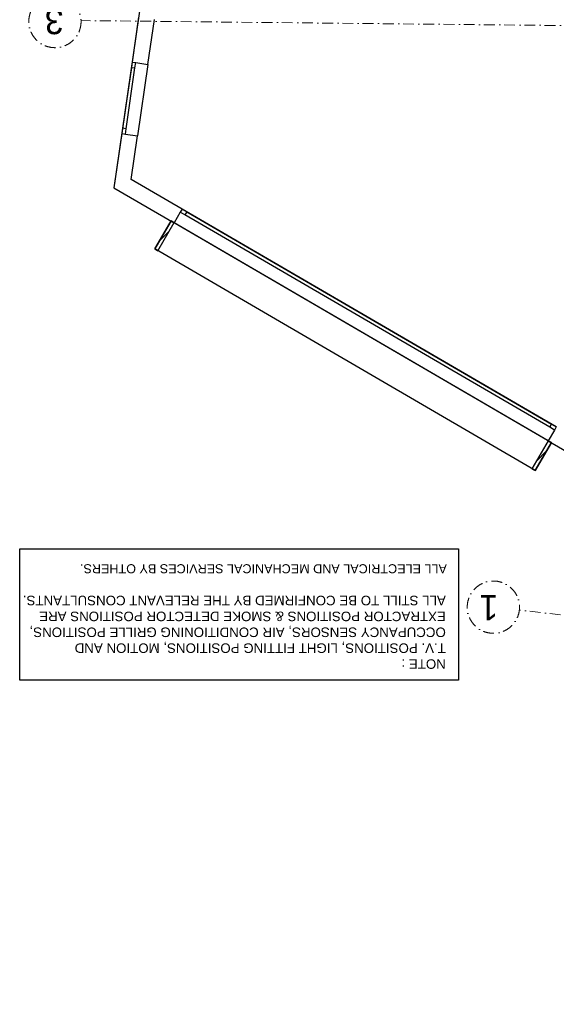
# Model space of a CAD drawing. Header units: millimetres. Extents: x -115474967 to 444143, y -74377 to 241828222.
# Tile 240 of 256: x -478022 to -470586, y 576082 to 589721. Entities that reach past the tile are written whole.
import ezdxf
from ezdxf.enums import TextEntityAlignment as Align

# ---------------------------------------------------------------- set-up
doc = ezdxf.new("R2010")
doc.units = ezdxf.units.MM
doc.header["$MEASUREMENT"] = 0
doc.linetypes.add('Dot & Dashed', pattern=[280, 150, -60, 0, -70])
doc.linetypes.add('PHANTOM', pattern=[2.5, 1.25, -0.25, 0.25, -0.25, 0.25, -0.25])
for name, color, linetype in [('00-2 Walls', 4, 'Continuous'), ('00-5 Grid 01', 9, 'PHANTOM'), ('CEIL-NOTE', 4, 'Continuous'), ('TEXT-REFN', 5, 'Continuous'), ('TITL-BLOK', 7, 'Continuous')]:
    doc.layers.add(name, color=color, linetype=linetype)
doc.layers.add('0_cons_01', color=40, linetype='Continuous', lineweight=0, plot=False)
doc.layers.add('B_FURN FIXED_Pen_No__86', color=255, linetype='Continuous', lineweight=20)
doc.styles.add('GENERATED_STYLE_2', font='arial.ttf')
doc.styles.add('TEXT-100', font='arial.ttf', dxfattribs={"height": 200})
doc.styles.add('TEXT-20', font='arial.ttf', dxfattribs={"height": 40})
pattern_1 = [(45, (94749.18, -121076.4), (-63.63961, 63.63961), [])]

# ---------------------------------------------------------------- blocks, each defined once
blk = doc.blocks.new('123')
at = {"layer": '00-2 Walls'}
h = blk.add_hatch(dxfattribs=at)
h.set_pattern_fill('HATCH__BRICK', color=256, style=0, pattern_type=2)
h.set_pattern_definition(pattern_1)
h.paths.add_polyline_path([(80203, -47418), (80429, -47029), (80386, -47004), (80159, -47393)])
h = blk.add_hatch(dxfattribs=at)
h.set_pattern_fill('HATCH__BRICK', color=256, style=0, pattern_type=2)
h.set_pattern_definition(pattern_1)
h.paths.add_polyline_path([(85430, -50463), (85657, -50075), (85614, -50049), (85387, -50438)])
for p, q in [((80117, -47565), (80203, -47418)), ((80117, -47565), (80203, -47418)), ((80203, -47418), (85388, -50436)), ((80092, -47608), (80117, -47565)), ((80092, -47608), (80117, -47565)), ((80092, -47608), (80117, -47565)), ((80117, -47565), (80182, -47603)), ((80092, -47608), (85278, -50627)), ((80157, -47646), (80092, -47608)), ((80182, -47603), (80157, -47646)), ((85213, -50589), (80157, -47646)), ((80182, -47603), (85238, -50546)), ((85303, -50583), (85388, -50436)), ((85303, -50583), (85388, -50436)), ((85213, -50589), (85238, -50546)), ((85278, -50627), (85213, -50589)), ((85238, -50546), (85303, -50583)), ((85278, -50627), (85303, -50583)), ((85278, -50627), (85303, -50583)), ((85278, -50627), (85303, -50583)), ((85654, -54831), (86222, -50922)), ((85752, -52631), (85895, -51641)), ((86063, -51666), (85895, -51641)), ((86063, -51666), (85895, -51641)), ((85969, -52662), (86113, -51673)), ((86063, -51666), (86053, -51740)), ((86113, -51673), (86063, -51666)), ((86113, -51673), (86063, -51666)), ((86113, -51673), (86063, -51666)), ((86102, -51747), (86113, -51673)), ((86053, -51740), (85931, -52581)), ((85980, -52588), (86102, -51747)), ((86053, -51740), (86102, -51747)), ((85920, -52655), (85752, -52631)), ((85920, -52655), (85752, -52631)), ((85931, -52581), (85920, -52655)), ((85980, -52588), (85931, -52581)), ((85969, -52662), (85980, -52588)), ((85969, -52662), (85920, -52655)), ((85969, -52662), (85920, -52655)), ((85969, -52662), (85920, -52655))]:
    blk.add_line(p, q, dxfattribs=at)
for points in [[(80203, -47418), (79002, -46719)], [(80386, -47004), (80159, -47393)], [(80203, -47418), (80429, -47029)], [(80429, -47029), (80386, -47004)], [(80159, -47393), (80203, -47418)], [(85614, -50049), (85387, -50438)], [(85657, -50075), (85614, -50049)], [(85430, -50463), (85657, -50075)], [(85387, -50438), (85430, -50463)], [(86222, -50922), (85388, -50436)], [(85278, -50627), (85983, -51037)], [(86113, -51673), (86222, -50922)], [(85983, -51037), (85895, -51641)], [(85752, -52631), (85661, -53254)], [(85879, -53286), (85969, -52662)]]:
    blk.add_lwpolyline(points, dxfattribs=at)
blk.add_lwpolyline([(85657, -50074), (85430, -50463), (80160, -47393), (80386, -47004)], close=True, dxfattribs=at)
blk.add_lwpolyline([(85657, -50074), (85430, -50463), (80160, -47393), (80386, -47004)], close=True, dxfattribs=at)
at = {"layer": '00-5 Grid 01', "linetype": 'Dot & Dashed', "lineweight": 5}
for p, q in [((31877, -39611), (80604, -45071)), ((32490, -52683), (86681, -53237))]:
    blk.add_line(p, q, dxfattribs=at)
for centre in [(80964, -45112), (87039, -53224)]:
    blk.add_circle(centre, 362, dxfattribs=at)
at = {"layer": 'TITL-BLOK', "color": 3}
blk.add_lwpolyline([(87527, -45922), (81445, -45922), (81445, -44101), (87527, -44101)], close=True, dxfattribs=at)
at = {"layer": 'B_FURN FIXED_Pen_No__86', "color": 255, "lineweight": 20, "style": 'GENERATED_STYLE_2'}
blk.add_attdef('txt', text='', height=120, rotation=273.3691, dxfattribs=at).set_placement((35588, -53539), align=Align.MIDDLE_CENTER)
at = {"layer": 'CEIL-NOTE', "color": 7, "insert": (81623, -44038), "char_height": 132, "width": 5862.33, "attachment_point": 1, "style": 'TEXT-100'}
blk.add_mtext('\\PNOTE :\\PT.V. POSITIONS, LIGHT FITTING POSITIONS, MOTION AND OCCUPANCY SENSORS, AIR CONDITIONING GRILLE POSITIONS, EXTRACTOR POSITIONS & SMOKE DETECTOR POSITIONS ARE ALL STILL TO BE CONFIRMED BY THE RELEVANT CONSULTANTS.', dxfattribs=at)
at = {"layer": 'TEXT-REFN', "color": 2, "linetype": 'Continuous', "char_height": 350, "attachment_point": 1, "style": 'TEXT-20'}
for s, insert in [('\\A1;{\\pql;\\pt0;\\fCentury Gothic|b0|i0|c0|p34;1}', (80897, -44930)), ('\\A1;{\\pql;\\pt0;\\fCentury Gothic|b0|i0|c0|p34;3}', (86919, -53049))]:
    blk.add_mtext(s, dxfattribs=dict(at, insert=insert))
at = {"layer": 'TITL-BLOK', "color": 2, "insert": (81608, -45582, 1300), "char_height": 192, "width": 6350.76, "attachment_point": 1, "style": 'TEXT-100'}
blk.add_mtext('{\\H0.651x;ALL ELECTRICAL AND MECHANICAL SERVICES BY OTHERS.\\P} ', dxfattribs=at)

msp = doc.modelspace()

# ---------------------------------------------------------------- block references
at = {"layer": '0_cons_01', "rotation": 180}
msp.add_blockref('123', (-390494.09856, 536471.2817), dxfattribs=at)

doc.saveas('drawing.dxf')
